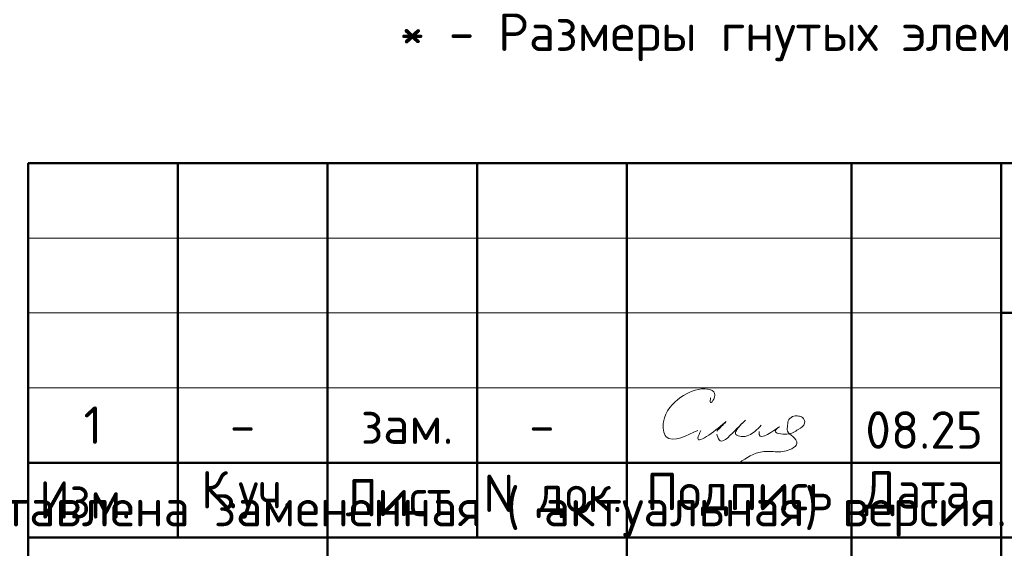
# Model space of a CAD drawing. Header units: millimetres. Extents: x 0 to 50400, y 0 to 35640.
# Tile 4 of 7: x 27531 to 35426, y 4115 to 8349. Entities that reach past the tile are written whole.
import ezdxf

# ---------------------------------------------------------------- set-up
doc = ezdxf.new("R2010")
doc.units = ezdxf.units.MM
doc.layers.add('Standard', color=7, linetype='Continuous', lineweight=25)
doc.styles.add('ISOCPEUR', font='txt')

msp = doc.modelspace()

# ---------------------------------------------------------------- linework, layer by layer
at = {"layer": 'Standard', "color": 7, "linetype": 'Continuous', "lineweight": 50, "transparency": 33554687}
for p, q in [((27600, 600), (27600, 7200)), ((27600, 7200), (49800, 7200)), ((28800, 4200), (28800, 7200)), ((30000, 600), (30000, 7200)), ((31200, 4200), (31200, 7200)), ((32400, 600), (32400, 7200)), ((34200, 600), (34200, 7200)), ((35400, 600), (35400, 7200)), ((35400, 6000), (49800, 6000)), ((27600, 4800), (35400, 4800)), ((27600, 4800), (35400, 4800)), ((27600, 4200), (35400, 4200)), ((27600, 4200), (35400, 4200)), ((35400, 4200), (49800, 4200))]:
    msp.add_line(p, q, dxfattribs=at)
at = {"layer": 'Standard', "color": 7, "linetype": 'Continuous', "lineweight": 13, "transparency": 33554687}
for p, q in [((27600, 6600), (35400, 6600)), ((27600, 6000), (35400, 6000)), ((27600, 5400), (35400, 5400))]:
    msp.add_line(p, q, dxfattribs=at)
at = {"layer": 'Standard', "color": 250, "linetype": 'Continuous', "lineweight": 18, "true_color": 0x2d2d2d, "transparency": 33554687}
for points, start_tangent, end_tangent in [([(33071, 5319.2), (33071, 5283.2), (33096.5, 5308.6), (33096.5, 5368.6), (33025.9, 5391.7), (32833.2, 5324.4), (32693.3, 5128.3), (32715.5, 5008.1), (32967.8, 5059.7)], (-0.002121, -0.014264), (0.012144, 0.006193)), ([(33120.8, 5029.9), (33139, 4982.6), (33265.8, 5056.5), (33350.6, 5141.3), (33308.2, 5098.9), (33274.3, 5027.1), (33317.4, 5010.7), (33425.9, 5050.6), (33476.8, 5101.5)], (0.003, -0.011121), (0.006762, 0.007385)), ([(33476.8, 5101.5), (33474.3, 5098.8), (33437.2, 5060.6), (33412, 5039.7), (33389.6, 5025.8), (33368.5, 5016.7), (33347.9, 5011.7), (33327.2, 5010.2), (33306.3, 5012.2), (33289.6, 5016.8), (33279.6, 5022), (33274.4, 5026.9), (33271.7, 5032), (33270.8, 5038.1), (33272.1, 5046.6), (33277.5, 5059.1), (33290.3, 5078), (33317.9, 5109.2), (33350.7, 5141.4), (33351.8, 5142.2), (33351.8, 5142.2), (33351.8, 5142.2), (33351.8, 5142.2), (33351.8, 5142.2), (33351.2, 5141.5), (33297.3, 5087.6), (33221, 5013.5), (33192.9, 4990.3), (33175.2, 4979.5), (33163.3, 4975.1), (33154.8, 4974.3), (33148.3, 4975.7), (33142.6, 4979.1), (33137.1, 4985.1), (33130.8, 4997.5), (33120.8, 5029.9)], (-0.006753, -0.007375), (-0.00255, 0.009682)), ([(33623.2, 5089.1), (33589.3, 5055.2), (33682.7, 5029.7), (33774.2, 5066.9), (33825.1, 5117.8), (33807.5, 5163.6), (33775.5, 5173.7), (33739.5, 5173.7), (33698.9, 5145.4), (33688.2, 5100.4), (33688.2, 5052.4), (33730.7, 5010), (33763.6, 4954.9), (33721.2, 4912.5), (33603.5, 4888.2), (33483.5, 4888.2), (33301.6, 4800)], (-0.010143, -0.007596), (-0.008643, -0.005847)), ([(32991.8, 5059.7), (32969.7, 4997.6), (33197.2, 5130.3)], (-0.004545, -0.010871), (0.01343, 0.010823)), ([(33197.2, 5130.3), (33120.8, 5053.9)], (-0.007071, -0.007071), (-0.007071, -0.007071)), ([(33459.8, 5050.6), (33459.8, 5026.6), (33623.2, 5089.1)], (-0.000563, -0.010819), (0.013445, 0.009544))]:
    msp.add_spline(points, degree=3, dxfattribs=dict(at, start_tangent=start_tangent, end_tangent=end_tangent))

# ---------------------------------------------------------------- texts
at = {"layer": 'Standard', "color": 7, "linetype": 'Continuous', "lineweight": 25, "transparency": 33554687, "char_height": 300, "style": 'ISOCPEUR'}
for s, insert, width, attachment_point in [('\\W1.00;* - Размеры гнутых элементов даны по внутренним граням стержней. ', (30577.5, 8017.1), 13987.127, 7), ('\\A1;{\\fISOCPEUR|i0|b0;\\H300.000000;\\W1.000000;\\C7;1}\\P', (28118.1, 5251.2), 233.333, 2), ('\\A1;{\\fISOCPEUR|i0|b0;\\H300.000000;\\W1.000000;\\C7;08.25}\\P', (34783.4, 5212.5), 1070.909, 2), ('\\A1;{\\fISOCPEUR|i0|b0;\\H300.000000;\\W1.000000;\\C7;зам.}\\P', (30638.1, 5251.2), 904.091, 2), ('\\A1;{\\fISOCPEUR|i0|b0;\\H300.000000;\\W1.000000;\\C7;-}\\P', (29318.1, 5251.2), 326.667, 2), ('\\A1;{\\fISOCPEUR|i0|b0;\\H300.000000;\\W1.000000;\\C7;-}\\P', (31718.1, 5251.2), 326.667, 2), ('\\W0.93;К.уч.', (28987.2, 4353), 979.214, 7), ('\\W0.94;Лист', (30143, 4371.4), 1040.312, 7), ('\\W0.96;Подпись', (32555.3, 4371.4), 1613.136, 7), ('\\W0.94;Дата', (34305.2, 4371.4), 1161.283, 7), ('\\W0.93;Изм.', (27688.8, 4353), 903.476, 7), ('\\W0.95;N док.', (31251, 4356.8), 1281.75, 7)]:
    msp.add_mtext(s, dxfattribs=dict(at, insert=insert, width=width, attachment_point=attachment_point))
at = {"layer": 'Standard', "color": 7, "linetype": 'Continuous', "lineweight": 18, "transparency": 33554687, "insert": (21809.3, 4590.8), "char_height": 300, "width": 13865.25, "attachment_point": 1, "line_spacing_factor": 1.204819}
msp.add_mtext('\\A1;{\\fISOCPEUR|i0|b0;\\H300.000000;\\W1.000000;\\C7;В выделенной области представлена замененная ( актуальная) версия.}\\P{\\fISOCPEUR|i0|b0;\\H300.000000;\\W1.000000;\\C7;Содержание изменения см. в листе разрешения на внесение изменений}\\P', dxfattribs=at)

doc.saveas('drawing.dxf')
